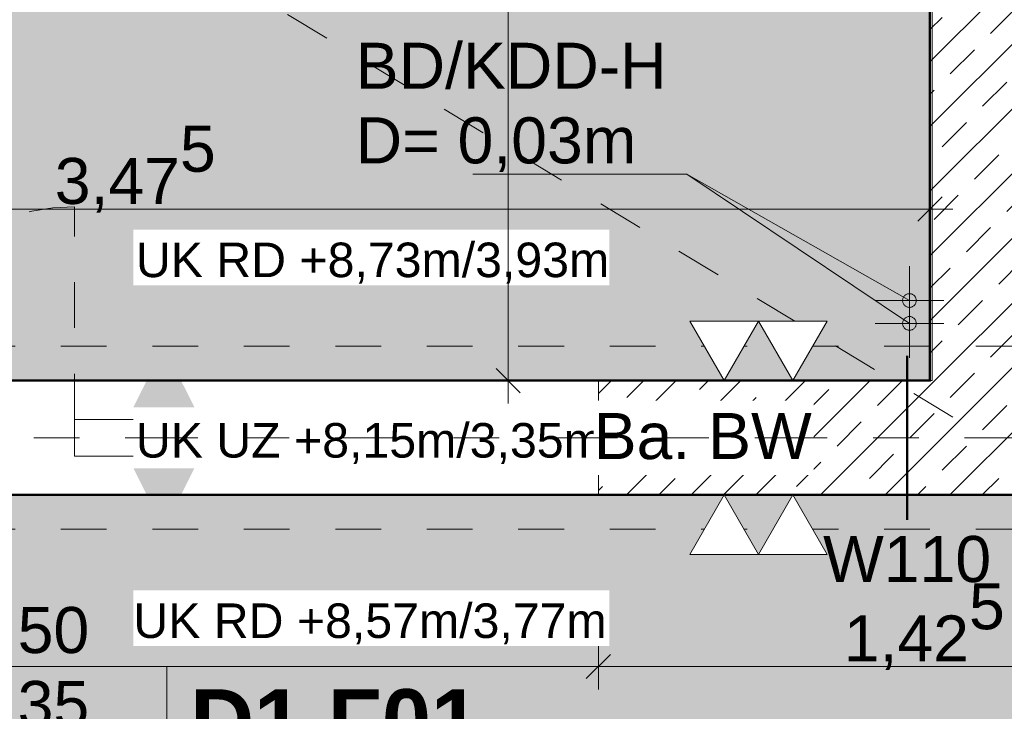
# Model space of a CAD drawing. Header units: metres. Extents: x -180 to 4, y -49 to 6.
# Tile 187 of 256: x -166.14 to -163.98, y -9.29 to -7.78. Entities that reach past the tile are written whole.
import ezdxf

# ---------------------------------------------------------------- set-up
doc = ezdxf.new("R2010")
doc.units = ezdxf.units.M
doc.header["$LTSCALE"] = 0.05
doc.header["$PDMODE"] = 1
doc.header["$PDSIZE"] = -2
for name, pattern in [('9201', [3, 2, -1]), ('Dash Style-1', [1.999894, 0.999947, -0.999947]), ('ISO-02 Strichlinie', [3.81, 3.048, -0.762]), ('Linienart-1', [2.116328, 1.058164, -1.058164]), ('Linienart-20', [2.116531, 1.058062, -1.058469]), ('Linienart-53', [5.291531, 3.175, -1.058062, 0.352704, -0.705764])]:
    doc.linetypes.add(name, pattern=pattern)
doc.layers.get('0').update_dxf_attribs({"lineweight": 25})
for name, color, linetype, lineweight, true_color in [('30 -34 Innenwände- 1 tragend', 7, 'Continuous', 13, 0xdd0806), ('30 -34 Innenwände- 4 Türen_Fenster', 7, 'Continuous', 15, 0x9955ff), ('30 -35 Decken- 1 Konstruktion-Träger- Stahlbeton', 7, 'Continuous', 13, 0x33aa00), ('30 -35 Decken- 11 Durchbruch', 5, 'Continuous', 15, 0x0000ff), ('30 -35 Decken- 2.1 Treppen Innen 2D', 7, 'Continuous', 9, 0x599559), ('70 -72 Beschriftung- 1 Beschriftung allgemein', 7, 'Continuous', 9, 0xff6633), ('70 -72 Beschriftung- 2 Beschriftung Bauteile', 7, 'Continuous', 9, 0x9999ff), ('70 -75 Raumstempel- 1 Raumstempel', 1, 'Continuous', 50, 0xff0000), ('70 -76 Bemaßung- 2 Allgemein', 7, 'Continuous', 5, 0x6666cc), ('70 -77 Revision- 2 Wolken', 7, 'Continuous', 18, 0x944cff), ('CW-Unsichtbar', 7, 'Continuous', 9, 0x599559)]:
    doc.layers.add(name, color=color, linetype=linetype, lineweight=lineweight, true_color=true_color)
for name, color, linetype, lineweight in [('70 -71 Achsen- 1 Gebäudeachsen', 7, 'Linienart-53', 18), ('70 -75 Raumstempel- 3 Wandstempel', 7, 'Continuous', 50), ('Keine', 7, 'Continuous', 9)]:
    doc.layers.add(name, color=color, linetype=linetype, lineweight=lineweight)
doc.styles.add('Arial', font='arial.ttf')
doc.styles.add('Arial (bold)', font='arialbd.ttf')
doc.dimstyles.new('k+k 1_50', dxfattribs={"dimtxt": 0.100689, "dimasz": 0.05302, "dimexe": 0.05, "dimexo": 0.15, "dimgap": 0.01, "dimtad": 1, "dimdec": 3, "dimtxsty": 'Arial', "dimblk": 'VW_SLASH', "dimblk1": 'VW_SLASH', "dimblk2": 'VW_SLASH', "dimcen": 0, "dimdle": 0.05, "dimadec": 3, "dimazin": 0, "dimtfac": 0.75, "dimtdec": 3, "dimtix": 1, "dimtmove": 0, "dimatfit": 0, "dimldrblk": 'VW_SLASH-1', "dimfxl": 0.125, "dimfxlon": 1, "dimfrac": 2, "dimtolj": 1, "dimarcsym": 0})
pattern_1 = [(45, (0, 0), (0.07071068, -0.07071068), []), (45, (0.03536, -0.03536), (0.07071068, -0.07071068), [0.075, -0.05])]
pattern_2 = [(45, (0, 0), (0.07071068, -0.07071068), []), (45, (0.03536, -0.03536), (0.07071068, -0.07071068), [0.075, -0.05])]

# ---------------------------------------------------------------- blocks, each defined once
blk = doc.blocks.new('Gruppe-7487')
at = {"layer": '30 -34 Innenwände- 4 Türen_Fenster', "flags": 128}
blk.add_lwpolyline([(0.105, 0.04), (1.25, 0.04), (1.25, -0.04), (0.105, -0.04)], close=True, dxfattribs=at)
blk = doc.blocks.new('Gruppe-7488')
at = {"layer": '30 -34 Innenwände- 4 Türen_Fenster', "color": 7, "transparency": 33554687}
blk.add_blockref('Gruppe-7487', (0, 0), dxfattribs=at)
blk = doc.blocks.new('Gruppe-7489')
at = {"layer": '30 -34 Innenwände- 4 Türen_Fenster', "linetype": 'Linienart-1'}
blk.add_line((-1.25, -0.125), (1.25, -0.125), dxfattribs=at)
blk = doc.blocks.new('Gruppe-7490')
at = {"layer": '30 -34 Innenwände- 4 Türen_Fenster', "linetype": 'Linienart-1'}
blk.add_line((-1.25, 0.125), (1.25, 0.125), dxfattribs=at)
blk = doc.blocks.new('Gruppe-7491')
at = {"layer": '30 -34 Innenwände- 1 tragend', "transparency": 33554687}
blk.add_line((1.25, -0.125), (1.25, 0.125), dxfattribs=at)
blk = doc.blocks.new('Gruppe-7492')
at = {"layer": '30 -34 Innenwände- 1 tragend', "transparency": 33554687}
blk.add_line((1.25, -0.125), (1.25, 0.125), dxfattribs=at)
blk = doc.blocks.new('Gruppe-7493')
at = {"layer": '30 -34 Innenwände- 1 tragend', "color": 7, "transparency": 33554687}
blk.add_blockref('Gruppe-7491', (0, 0), dxfattribs=at)
at = {"layer": '30 -34 Innenwände- 1 tragend', "transparency": 33554687}
blk.add_blockref('Gruppe-7492', (0, 0), dxfattribs=at)
blk = doc.blocks.new('Gruppe-7494')
at = {"layer": '30 -34 Innenwände- 4 Türen_Fenster', "linetype": 'Linienart-1'}
for centre, radius, start, end in [((-1.18, 0.04), 0.82, 0, 90), ((0.105, 0.04), 0.465, 90, 180)]:
    blk.add_arc(centre, radius, start, end, dxfattribs=at)
blk = doc.blocks.new('Gruppe-7495')
at = {"layer": '30 -34 Innenwände- 4 Türen_Fenster', "linetype": 'Linienart-1'}
for p, q in [((-1.18, 0.04), (-1.18, 0.86)), ((0.105, 0.04), (0.105, 0.505))]:
    blk.add_line(p, q, dxfattribs=at)
blk = doc.blocks.new('Gruppe-7496')
at = {"layer": '30 -34 Innenwände- 4 Türen_Fenster', "color": 7}
for name in ['Gruppe-7494', 'Gruppe-7495']:
    blk.add_blockref(name, (0, 0), dxfattribs=at)
blk = doc.blocks.new('Gruppe-7497')
at = {"layer": '30 -34 Innenwände- 4 Türen_Fenster', "color": 7}
blk.add_blockref('Gruppe-7496', (0, 0), dxfattribs=at)
at = {"layer": '30 -34 Innenwände- 4 Türen_Fenster', "color": 7, "transparency": 33554687}
for name in ['Gruppe-7490', 'Gruppe-7493', 'Gruppe-7488', 'Gruppe-7489']:
    blk.add_blockref(name, (0, 0), dxfattribs=at)
blk = doc.blocks.new('Tür (2D)-26')
at = {"layer": 'CW-Unsichtbar', "color": 7, "linetype": 'Continuous', "lineweight": 5, "transparency": 33554687}
blk.add_point((1.25, 0), dxfattribs=at)
at = {"layer": '30 -34 Innenwände- 4 Türen_Fenster', "color": 7, "transparency": 33554687}
blk.add_blockref('Gruppe-7497', (0, 0), dxfattribs=at)
at = {"layer": '30 -34 Innenwände- 4 Türen_Fenster', "color": 0, "flags": 1}
for tag in ['Detail', 'Gebäudeteil', 'Aufschlag', 'Oberlicht', 'Oberblende', 'Seitenverglasung', 'feuchtr.-geeign.', 'Türblatt_Höhe', 'Türblatt_Breite', 'Türblattdicke', 'Absenkbare_Bodendichtung', 'Antrieb', 'Gewerk', 'Geschoss_Nummer', 'Tür_ID', 'Nummer', 'Typ', 'Rettungsweg', 'Raumnummer', 'Raumname', 'Zarge_Art', 'OTS', 'Türstopper', 'U-Wert', 'g-Wert', 'Rw-Wert', 'IFC_UUID', 'instanceID']:
    blk.add_attdef(tag, (-167.371, -8.822), '', height=0.00018, dxfattribs=at)
blk = doc.blocks.new('Gruppe-9735')
at = {"layer": '30 -35 Decken- 1 Konstruktion-Träger- Stahlbeton', "color": 7, "linetype": 'Linienart-20', "lineweight": 13, "transparency": 33554687}
for p, q in [((-160.346, -8.497), (-175.221, -8.497)), ((-160.346, -8.897), (-175.221, -8.897))]:
    blk.add_line(p, q, dxfattribs=at)
at = {"layer": '30 -35 Decken- 1 Konstruktion-Träger- Stahlbeton', "color": 0, "flags": 1}
for tag in ['IFC_UUID', 'instanceID']:
    blk.add_attdef(tag, (-175.221, -8.897), '', height=0.00018, dxfattribs=at)
blk = doc.blocks.new('Gruppe-12103')
at = {"layer": 'Keine', "color": 7, "linetype": 'Continuous', "lineweight": 50, "transparency": 33554687}
blk.add_line((-164.196, -8.8763), (-164.196, -8.5178), dxfattribs=at)
at = {"layer": '70 -75 Raumstempel- 3 Wandstempel', "insert": (-164.196, -8.9117), "char_height": 0.10069, "attachment_point": 2, "line_spacing_factor": 0.96878, "style": 'Arial'}
blk.add_mtext('W110', dxfattribs=at)
blk = doc.blocks.new('Gruppe-12104')
at = {"layer": '70 -75 Raumstempel- 3 Wandstempel', "color": 7, "transparency": 33554687}
blk.add_blockref('Gruppe-12103', (0, 0), dxfattribs=at)
blk = doc.blocks.new('_01-OG1_Tragwerk (2D)')
at = {"color": 255, "lineweight": 5, "transparency": 33554687}
blk.add_wipeout([(-164.146, -8.572), (-163.896, -8.572), (-163.896, -0.322), (-164.146, -0.322)], dxfattribs=at).dxf.layer = '30 -34 Innenwände- 1 tragend'
at = {"layer": '30 -34 Innenwände- 1 tragend', "linetype": 'Continuous', "lineweight": 9, "transparency": 33554687}
h = blk.add_hatch(dxfattribs=at)
h.set_pattern_fill('Stahlbeton1 1mm SRF', style=0, pattern_type=2)
h.set_pattern_definition(pattern_1)
h.paths.add_polyline_path([(-164.146, -8.572), (-163.896, -8.572), (-163.896, -0.322), (-164.146, -0.322)])
at = {"color": 255, "lineweight": 5, "transparency": 33554687}
blk.add_wipeout([(-164.146, -8.572), (-163.896, -8.572), (-163.896, -0.322), (-164.146, -0.322)], dxfattribs=at).dxf.layer = '30 -34 Innenwände- 1 tragend'
at = {"layer": '30 -34 Innenwände- 1 tragend', "linetype": 'Continuous', "lineweight": 9, "transparency": 33554687}
h = blk.add_hatch(dxfattribs=at)
h.set_pattern_fill('Stahlbeton1  SRF', style=0, pattern_type=2)
h.set_pattern_definition(pattern_2)
h.paths.add_polyline_path([(-164.146, -8.572), (-163.896, -8.572), (-163.896, -0.322), (-164.146, -0.322)])
at = {"layer": '30 -34 Innenwände- 1 tragend', "color": 7, "linetype": 'Continuous', "lineweight": 35, "transparency": 33554687}
blk.add_line((-164.146, -0.322), (-164.146, -8.572), dxfattribs=at)
at = {"layer": '30 -34 Innenwände- 1 tragend', "transparency": 33554687}
blk.add_line((-164.146, -0.322), (-164.146, -8.572), dxfattribs=at)
at = {"color": 255, "lineweight": 5, "transparency": 33554687}
blk.add_wipeout([(-164.871, -8.822), (-164.871, -8.572), (-163.446, -8.572), (-163.446, -8.822)], dxfattribs=at).dxf.layer = '30 -34 Innenwände- 1 tragend'
at = {"layer": '30 -34 Innenwände- 1 tragend', "linetype": 'Continuous', "lineweight": 9, "transparency": 33554687}
h = blk.add_hatch(dxfattribs=at)
h.set_pattern_fill('Stahlbeton1 1mm SRF', style=0, pattern_type=2)
h.set_pattern_definition(pattern_1)
h.paths.add_polyline_path([(-164.871, -8.822), (-164.871, -8.572), (-163.446, -8.572), (-163.446, -8.822)])
at = {"color": 255, "lineweight": 5, "transparency": 33554687}
blk.add_wipeout([(-164.871, -8.572), (-164.871, -8.822), (-163.446, -8.822), (-163.446, -8.572)], dxfattribs=at).dxf.layer = '30 -34 Innenwände- 1 tragend'
at = {"layer": '30 -34 Innenwände- 1 tragend', "linetype": 'Continuous', "lineweight": 9, "transparency": 33554687}
h = blk.add_hatch(dxfattribs=at)
h.set_pattern_fill('Stahlbeton1  SRF', style=0, pattern_type=2)
h.set_pattern_definition(pattern_2)
h.paths.add_polyline_path([(-164.871, -8.572), (-164.871, -8.822), (-163.446, -8.822), (-163.446, -8.572)])
at = {"layer": '30 -34 Innenwände- 1 tragend', "color": 7, "linetype": 'Continuous', "lineweight": 35, "transparency": 33554687}
for p, q in [((-164.871, -8.572), (-164.146, -8.572)), ((-164.871, -8.822), (-163.446, -8.822))]:
    blk.add_line(p, q, dxfattribs=at)
at = {"layer": '30 -34 Innenwände- 1 tragend', "transparency": 33554687}
for p, q in [((-164.871, -8.572), (-164.146, -8.572)), ((-164.871, -8.822), (-163.446, -8.822))]:
    blk.add_line(p, q, dxfattribs=at)
at = {"layer": '30 -34 Innenwände- 4 Türen_Fenster', "color": 7, "transparency": 33554687}
blk.add_blockref('Tür (2D)-26', (-166.121, -8.697), dxfattribs=at)
at = {"layer": '30 -35 Decken- 1 Konstruktion-Träger- Stahlbeton'}
blk.add_blockref('Gruppe-9735', (0, 0), dxfattribs=at)
at = {"layer": '70 -75 Raumstempel- 3 Wandstempel'}
blk.add_blockref('Gruppe-12104', (0, 0), dxfattribs=at)
blk = doc.blocks.new('Gruppe-13124')
at = {"layer": '70 -75 Raumstempel- 1 Raumstempel', "color": 7, "linetype": 'Continuous', "lineweight": 9, "transparency": 33554687}
for p, q in [((-165.8143, -9.197), (-165.8143, -10.7347)), ((-163.6777, -9.197), (-165.8143, -9.197)), ((-163.6777, -10.7347), (-163.6777, -9.197)), ((-163.6777, -9.6438), (-165.8143, -9.6438)), ((-165.8143, -9.9659), (-164.5362, -9.9659)), ((-164.3666, -10.1363), (-164.5362, -9.9659)), ((-163.6777, -9.9659), (-164.5362, -9.9659)), ((-164.5362, -9.9659), (-164.5362, -10.7347)), ((-164.5362, -9.9659), (-163.6777, -9.9659)), ((-163.8473, -10.1363), (-163.6777, -9.9659)), ((-164.3666, -10.5643), (-164.3666, -10.1363)), ((-164.3666, -10.1363), (-163.8473, -10.1363)), ((-163.8473, -10.5643), (-163.8473, -10.1363)), ((-165.8143, -10.3503), (-164.5362, -10.3503)), ((-163.8473, -10.3503), (-164.3666, -10.3503)), ((-164.3666, -10.5643), (-164.5362, -10.7347)), ((-164.3666, -10.5643), (-163.8473, -10.5643)), ((-163.8473, -10.5643), (-163.6777, -10.7347)), ((-163.6777, -10.7347), (-165.8143, -10.7347))]:
    blk.add_line(p, q, dxfattribs=at)
for points in [[(-165.315, -10.1156), (-165.3458, -10.0623), (-165.3766, -10.1156)], [(-165.315, -10.5938), (-165.3458, -10.6471), (-165.3766, -10.5938)]]:
    blk.add_solid(points, dxfattribs=at)
at = {"layer": '70 -75 Raumstempel- 1 Raumstempel', "color": 7, "transparency": 33554687}
for s, insert, char_height, attachment_point, rotation, line_spacing_factor, style in [('D1.F01', (-165.7634, -9.3168), 0.13845, 4, 0, 0.971658, 'Arial (bold)'), ('Flur', (-165.7634, -9.4471), 0.10069, 1, 0, 0.970891, 'Arial'), ('Netto Raumfläche:', (-165.7634, -9.6745), 0.100689, 1, 0, 0.96878, 'Arial'), ('20,33m²', (-163.7166, -9.6745), 0.10069, 3, 0, 0.96878, 'Arial'), ('SB-Lasur', (-164.1069, -10.0526), 0.07552, 5, 0, 0.973705, 'Arial'), ('{\\T0.9;DE00HWAK1}', (-164.1069, -10.2473), 0.075516, 5, 0, 0.973705, 'Arial'), ('-', (-164.4515, -10.3503), 0.0755, 5, 90, 0.973705, 'Arial'), ('-', (-163.7626, -10.3503), 0.0755, 5, 90, 0.973705, 'Arial'), ('{\\T0.9;BO02ES2}', (-164.1069, -10.4553), 0.075516, 5, 0, 0.973705, 'Arial'), ('SB-Lasur', (-164.1069, -10.6508), 0.07552, 5, 0, 0.973705, 'Arial')]:
    blk.add_mtext(s, dxfattribs=dict(at, insert=insert, char_height=char_height, attachment_point=attachment_point, rotation=rotation, line_spacing_factor=line_spacing_factor, style=style))
at = {"layer": '70 -75 Raumstempel- 1 Raumstempel', "color": 7, "transparency": 33554687, "rotation": 0, "style": 'Arial'}
for s, insert, char_height, width, attachment_point, line_spacing_factor in [('LRH = 3,15m', (-165.7634, -9.8394), 0.075516, 2.046762, 1, 0.968077), ('UK RD', (-165.7693, -10.0904), 0.07552, 0.3787, 4, 0.973705), ('{\\T0.93;8,57}', (-164.6519, -10.0904), 0.075516, 0.640583, 6, 0.973705), ('m', (-164.5486, -10.0904), 0.0755, 0.105423, 6, 0.973705), ('UK FD', (-165.7693, -10.2336), 0.07552, 0.3787, 4, 0.973705), ('7,95', (-164.6519, -10.2336), 0.07552, 0.640583, 6, 0.973705), ('m', (-164.5486, -10.2336), 0.0755, 0.105423, 6, 0.973705), ('OK FFB', (-165.7693, -10.4753), 0.07552, 0.401981, 4, 0.973705), ('4,80', (-164.6519, -10.4753), 0.07552, 0.640583, 6, 0.973705), ('m', (-164.5486, -10.4753), 0.0755, 0.105423, 6, 0.973705), ('OK RB', (-165.7693, -10.6173), 0.07552, 0.401981, 4, 0.973705), ('4,60', (-164.6519, -10.6173), 0.07552, 0.640583, 6, 0.973705), ('m', (-164.5486, -10.6173), 0.0755, 0.105423, 6, 0.973705)]:
    blk.add_mtext(s, dxfattribs=dict(at, insert=insert, char_height=char_height, width=width, attachment_point=attachment_point, line_spacing_factor=line_spacing_factor))
at = {"color": 255, "linetype": 'Continuous', "lineweight": 9, "transparency": 33554687}
for points in [[(-165.3108, -10.2521), (-165.3416, -10.1988), (-165.3723, -10.2521)], [(-165.315, -10.4502), (-165.3458, -10.5035), (-165.3766, -10.4502)]]:
    blk.add_wipeout(points, dxfattribs=at).dxf.layer = '70 -75 Raumstempel- 1 Raumstempel'
at = {"layer": '70 -75 Raumstempel- 1 Raumstempel', "color": 7, "linetype": 'Continuous', "lineweight": 9, "transparency": 33554687, "flags": 128}
for points in [[(-165.3108, -10.2521), (-165.3416, -10.1988), (-165.3723, -10.2521)], [(-165.315, -10.4502), (-165.3458, -10.5035), (-165.3766, -10.4502)]]:
    blk.add_lwpolyline(points, close=True, dxfattribs=at)
blk = doc.blocks.new('Gruppe-13125')
at = {"layer": '70 -75 Raumstempel- 1 Raumstempel', "color": 7, "transparency": 33554687}
blk.add_blockref('Gruppe-13124', (0, 0), dxfattribs=at)
blk = doc.blocks.new('Gruppe-14350')
at = {"layer": '30 -35 Decken- 11 Durchbruch', "flags": 128}
blk.add_lwpolyline([(-164.206, -8.447), (-164.2059, -8.4456), (-164.2057, -8.4441), (-164.2054, -8.4427), (-164.2049, -8.4413), (-164.2042, -8.44), (-164.2035, -8.4387), (-164.2026, -8.4375), (-164.2016, -8.4364), (-164.2005, -8.4354), (-164.1993, -8.4346), (-164.1981, -8.4338), (-164.1967, -8.4332), (-164.1954, -8.4327), (-164.1939, -8.4323), (-164.1925, -8.4321), (-164.191, -8.432), (-164.1895, -8.4321), (-164.1881, -8.4323), (-164.1866, -8.4327), (-164.1853, -8.4332), (-164.1839, -8.4338), (-164.1827, -8.4346), (-164.1815, -8.4354), (-164.1804, -8.4364), (-164.1794, -8.4375), (-164.1785, -8.4387), (-164.1778, -8.44), (-164.1771, -8.4413), (-164.1766, -8.4427), (-164.1763, -8.4441), (-164.1761, -8.4456), (-164.176, -8.447), (-164.1761, -8.4485), (-164.1763, -8.45), (-164.1766, -8.4514), (-164.1771, -8.4528), (-164.1778, -8.4541), (-164.1785, -8.4554), (-164.1794, -8.4566), (-164.1804, -8.4576), (-164.1815, -8.4586), (-164.1827, -8.4595), (-164.1839, -8.4603), (-164.1853, -8.4609), (-164.1866, -8.4614), (-164.1881, -8.4618), (-164.1895, -8.462), (-164.191, -8.462), (-164.1925, -8.462), (-164.1939, -8.4618), (-164.1954, -8.4614), (-164.1967, -8.4609), (-164.1981, -8.4603), (-164.1993, -8.4595), (-164.2005, -8.4586), (-164.2016, -8.4576), (-164.2026, -8.4566), (-164.2035, -8.4554), (-164.2042, -8.4541), (-164.2049, -8.4528), (-164.2054, -8.4514), (-164.2057, -8.45), (-164.2059, -8.4485)], close=True, dxfattribs=at)
blk = doc.blocks.new('Gruppe-14351')
at = {"layer": '30 -35 Decken- 11 Durchbruch', "color": 7, "linetype": 'ISO-02 Strichlinie', "lineweight": 9, "transparency": 33554687}
for p, q in [((-164.191, -8.372), (-164.191, -8.522)), ((-164.116, -8.447), (-164.266, -8.447))]:
    blk.add_line(p, q, dxfattribs=at)
blk = doc.blocks.new('Gruppe-14353')
at = {"layer": '30 -35 Decken- 11 Durchbruch', "color": 7, "transparency": 33554687}
blk.add_blockref('Gruppe-14351', (0, 0), dxfattribs=at)
at = {"layer": '30 -35 Decken- 11 Durchbruch'}
blk.add_blockref('Gruppe-14350', (0, 0), dxfattribs=at)
blk = doc.blocks.new('Gruppe-14354')
at = {"layer": 'CW-Unsichtbar', "linetype": 'Continuous', "lineweight": 5, "transparency": 33554687}
for p in [(-164.206, -8.447), (-164.176, -8.447)]:
    blk.add_point(p, dxfattribs=at)
at = {"layer": '30 -35 Decken- 11 Durchbruch', "color": 7, "transparency": 33554687}
blk.add_blockref('Gruppe-14353', (0, 0), dxfattribs=at)
at = {"layer": '30 -35 Decken- 11 Durchbruch', "color": 0, "flags": 1}
for tag in ['prm0_value', 'prm1_value', 'prm2_value', 'prm3_value', 'prm4_value', 'prm5_value', 'prm6_value', 'prm7_value', 'IFC_UUID', 'instanceID', 'prm0_name', 'prm0_type', 'prm1_name', 'prm1_type', 'prm2_name', 'prm2_type', 'prm3_name', 'prm3_type', 'prm4_name', 'prm4_type', 'prm5_name', 'prm5_type', 'prm6_name', 'prm6_type', 'prm7_name', 'prm7_type']:
    blk.add_attdef(tag, (-164.266, -8.522), '', height=0.00018, dxfattribs=at)
blk = doc.blocks.new('Gruppe-14355')
at = {"layer": '30 -35 Decken- 11 Durchbruch', "flags": 128}
blk.add_lwpolyline([(-164.206, -8.397), (-164.2059, -8.3956), (-164.2057, -8.3941), (-164.2054, -8.3927), (-164.2049, -8.3913), (-164.2042, -8.39), (-164.2035, -8.3887), (-164.2026, -8.3875), (-164.2016, -8.3864), (-164.2005, -8.3854), (-164.1993, -8.3846), (-164.1981, -8.3838), (-164.1967, -8.3832), (-164.1954, -8.3827), (-164.1939, -8.3823), (-164.1925, -8.3821), (-164.191, -8.382), (-164.1895, -8.3821), (-164.1881, -8.3823), (-164.1866, -8.3827), (-164.1853, -8.3832), (-164.1839, -8.3838), (-164.1827, -8.3846), (-164.1815, -8.3854), (-164.1804, -8.3864), (-164.1794, -8.3875), (-164.1785, -8.3887), (-164.1778, -8.39), (-164.1771, -8.3913), (-164.1766, -8.3927), (-164.1763, -8.3941), (-164.1761, -8.3956), (-164.176, -8.397), (-164.1761, -8.3985), (-164.1763, -8.4), (-164.1766, -8.4014), (-164.1771, -8.4028), (-164.1778, -8.4041), (-164.1785, -8.4054), (-164.1794, -8.4066), (-164.1804, -8.4076), (-164.1815, -8.4086), (-164.1827, -8.4095), (-164.1839, -8.4103), (-164.1853, -8.4109), (-164.1866, -8.4114), (-164.1881, -8.4118), (-164.1895, -8.412), (-164.191, -8.412), (-164.1925, -8.412), (-164.1939, -8.4118), (-164.1954, -8.4114), (-164.1967, -8.4109), (-164.1981, -8.4103), (-164.1993, -8.4095), (-164.2005, -8.4086), (-164.2016, -8.4076), (-164.2026, -8.4066), (-164.2035, -8.4054), (-164.2042, -8.4041), (-164.2049, -8.4028), (-164.2054, -8.4014), (-164.2057, -8.4), (-164.2059, -8.3985)], close=True, dxfattribs=at)
blk = doc.blocks.new('Gruppe-14356')
at = {"layer": '30 -35 Decken- 11 Durchbruch', "color": 7, "linetype": 'ISO-02 Strichlinie', "lineweight": 9, "transparency": 33554687}
for p, q in [((-164.191, -8.322), (-164.191, -8.472)), ((-164.116, -8.397), (-164.266, -8.397))]:
    blk.add_line(p, q, dxfattribs=at)
blk = doc.blocks.new('Gruppe-14357')
at = {"layer": '30 -35 Decken- 11 Durchbruch', "insert": (-165.4016, -8.116), "char_height": 0.10069, "attachment_point": 7, "line_spacing_factor": 0.970891, "style": 'Arial'}
blk.add_mtext('BD/KDD-H \\PD= 0,03m', dxfattribs=at)
blk = doc.blocks.new('Gruppe-14358')
at = {"layer": '30 -35 Decken- 11 Durchbruch', "color": 7, "transparency": 33554687}
for name in ['Gruppe-14357', 'Gruppe-14356']:
    blk.add_blockref(name, (0, 0), dxfattribs=at)
at = {"layer": '30 -35 Decken- 11 Durchbruch'}
blk.add_blockref('Gruppe-14355', (0, 0), dxfattribs=at)
blk = doc.blocks.new('Gruppe-14359')
at = {"layer": 'CW-Unsichtbar', "linetype": 'Continuous', "lineweight": 5, "transparency": 33554687}
for p in [(-164.206, -8.397), (-164.176, -8.397)]:
    blk.add_point(p, dxfattribs=at)
at = {"layer": '30 -35 Decken- 11 Durchbruch', "color": 7, "transparency": 33554687}
blk.add_blockref('Gruppe-14358', (0, 0), dxfattribs=at)
at = {"layer": '30 -35 Decken- 11 Durchbruch', "color": 0, "flags": 1}
for tag in ['prm0_value', 'prm1_value', 'prm2_value', 'prm3_value', 'prm4_value', 'prm5_value', 'prm6_value', 'prm7_value', 'IFC_UUID', 'instanceID', 'prm0_name', 'prm0_type', 'prm1_name', 'prm1_type', 'prm2_name', 'prm2_type', 'prm3_name', 'prm3_type', 'prm4_name', 'prm4_type', 'prm5_name', 'prm5_type', 'prm6_name', 'prm6_type', 'prm7_name', 'prm7_type']:
    blk.add_attdef(tag, (-165.4016, -8.472), '', height=0.00018, dxfattribs=at)
blk = doc.blocks.new('Gruppe-14426')
at = {"layer": '30 -35 Decken- 2.1 Treppen Innen 2D', "linetype": '9201', "transparency": 33554687, "flags": 128}
blk.add_lwpolyline([(-167.6911, -8.572), (-164.1411, -8.572), (-164.1411, -6.182), (-165.6911, -6.182), (-165.6911, -6.242), (-166.1411, -6.242), (-166.1411, -6.182), (-167.6911, -6.182)], close=True, dxfattribs=at)
at = {"layer": '30 -35 Decken- 2.1 Treppen Innen 2D', "transparency": 33554687, "flags": 128}
blk.add_lwpolyline([(-167.6911, -8.572), (-164.1411, -8.572), (-164.1411, -6.327), (-165.6911, -6.327), (-165.6911, -6.242), (-166.1411, -6.242), (-166.1411, -6.327), (-167.6911, -6.327)], close=True, dxfattribs=at)
blk = doc.blocks.new('_OG1_2D (2D)')
at = {"layer": '70 -75 Raumstempel- 1 Raumstempel', "linetype": 'Continuous', "lineweight": 0, "true_color": 0xff0000}
for points in [[(-167.69599996, -0.64704198), (-164.14599996, -0.64704198), (-164.14599996, -8.57204198), (-167.62099996, -8.57204198), (-167.62099996, -8.49704198), (-167.69599996, -8.49704198)], [(-160.34599996, -8.82204198), (-160.34599996, -11.49704198), (-160.42099996, -11.49704198), (-160.42099996, -11.57204198), (-167.62099996, -11.57204198), (-167.62099996, -11.49704198), (-167.74599996, -11.49704198), (-167.74599996, -8.89704198), (-167.62099996, -8.89704198), (-167.62099996, -8.82204198)]]:
    blk.add_hatch(color=1, dxfattribs=at).paths.add_polyline_path(points)
at = {"layer": '30 -35 Decken- 11 Durchbruch'}
for p, q in [((-164.6775033, -8.12053865), (-165.14540074, -8.12053865)), ((-164.19099996, -8.39704198), (-164.6775033, -8.12053865)), ((-164.19099996, -8.44704198), (-164.6775033, -8.12053865))]:
    blk.add_line(p, q, dxfattribs=at)
at = {"layer": '70 -72 Beschriftung- 1 Beschriftung allgemein', "linetype": 'Dash Style-1'}
blk.add_line((-167.94599996, -6.32204198), (-164.02099996, -8.69704198), dxfattribs=at)
at = {"layer": '70 -75 Raumstempel- 1 Raumstempel', "flags": 128}
for points in [[(-167.69599996, -0.64704198), (-164.14599996, -0.64704198), (-164.14599996, -8.57204198), (-167.62099996, -8.57204198), (-167.62099996, -8.49704198), (-167.69599996, -8.49704198)], [(-160.34599996, -8.82204198), (-160.34599996, -11.49704198), (-160.42099996, -11.49704198), (-160.42099996, -11.57204198), (-167.62099996, -11.57204198), (-167.62099996, -11.49704198), (-167.74599996, -11.49704198), (-167.74599996, -8.89704198), (-167.62099996, -8.89704198), (-167.62099996, -8.82204198)]]:
    blk.add_lwpolyline(points, close=True, dxfattribs=at)
at = {"layer": '30 -35 Decken- 11 Durchbruch'}
for name in ['Gruppe-14359', 'Gruppe-14354']:
    blk.add_blockref(name, (0, 0), dxfattribs=at)
at = {"layer": '70 -75 Raumstempel- 1 Raumstempel', "transparency": 33554687}
blk.add_blockref('Gruppe-13125', (0, 0), dxfattribs=at)
at = {"layer": 'Keine', "color": 7}
blk.add_blockref('Gruppe-14426', (0, 0), dxfattribs=at)
blk = doc.blocks.new('VW_SLASH')
at = {"color": 0, "linetype": 'ByBlock', "lineweight": -2, "transparency": 16777216}
blk.add_line((0.943, 0), (-1, 0), dxfattribs=at)
at = {"color": 0, "lineweight": 20, "transparency": 16777216, "flags": 128}
blk.add_lwpolyline([(0.5, 0.5), (-0.5, -0.5)], dxfattribs=at)
blk = doc.blocks.new('*D18755')
at = {"layer": '70 -76 Bemaßung- 2 Allgemein', "color": 0, "lineweight": -2}
for p, q in [((-167.621, -8.322), (-167.621, -8.147)), ((-164.146, -8.322), (-164.146, -8.147)), ((-164.199, -8.197), (-167.568, -8.197))]:
    blk.add_line(p, q, dxfattribs=at)
at = {"layer": 'Defpoints', "color": 0}
for p in [(-167.621, -8.197), (-167.621, -8.497), (-164.146, -8.497)]:
    blk.add_point(p, dxfattribs=at)
at = {"layer": '70 -76 Bemaßung- 2 Allgemein', "color": 0, "lineweight": -2, "xscale": 0.05302001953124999, "yscale": 0.05302001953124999, "zscale": 0.05302001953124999, "rotation": 180}
blk.add_blockref('VW_SLASH', (-167.621, -8.197), dxfattribs=at)
at = {"layer": '70 -76 Bemaßung- 2 Allgemein', "color": 0, "lineweight": -2, "xscale": 0.05302001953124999, "yscale": 0.05302001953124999, "zscale": 0.05302001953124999}
blk.add_blockref('VW_SLASH', (-164.146, -8.197), dxfattribs=at)
at = {"layer": '70 -76 Bemaßung- 2 Allgemein', "color": 0, "insert": (-165.8835, -8.1098), "char_height": 0.100689, "attachment_point": 5, "style": 'Arial'}
blk.add_mtext('\\A1;3,47\\S5^ ;', dxfattribs=at)
blk = doc.blocks.new('VW_SLASH-1')
at = {"color": 0, "linetype": 'ByBlock', "lineweight": -2, "transparency": 16777216}
blk.add_line((0.943, 0), (-1, 0), dxfattribs=at)
at = {"color": 0, "lineweight": 5, "transparency": 16777216, "flags": 128}
blk.add_lwpolyline([(0.5, 0.5), (-0.5, -0.5)], dxfattribs=at)
blk = doc.blocks.new('*D18763')
at = {"layer": '70 -76 Bemaßung- 2 Allgemein', "color": 0, "lineweight": -2}
for p, q in [((-164.146, -6.307), (-164.146, -6.132)), ((-163.896, -6.307), (-163.896, -6.132)), ((-163.949, -6.182), (-164.093, -6.182))]:
    blk.add_line(p, q, dxfattribs=at)
at = {"layer": 'Defpoints', "color": 0}
for p in [(-164.146, -6.182), (-163.896, -6.732), (-164.146, -8.782)]:
    blk.add_point(p, dxfattribs=at)
at = {"layer": '70 -76 Bemaßung- 2 Allgemein', "color": 0, "lineweight": -2, "xscale": 0.05302001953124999, "yscale": 0.05302001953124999, "zscale": 0.05302001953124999, "rotation": 180}
blk.add_blockref('VW_SLASH', (-164.146, -6.182), dxfattribs=at)
at = {"layer": '70 -76 Bemaßung- 2 Allgemein', "color": 0, "lineweight": -2, "xscale": 0.05302001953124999, "yscale": 0.05302001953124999, "zscale": 0.05302001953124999}
blk.add_blockref('VW_SLASH', (-163.896, -6.182), dxfattribs=at)
at = {"layer": '70 -76 Bemaßung- 2 Allgemein', "color": 0, "insert": (-164.021, -6.1206), "char_height": 0.10069, "attachment_point": 5, "style": 'Arial'}
blk.add_mtext('\\A1;25', dxfattribs=at)
blk = doc.blocks.new('*D18787')
at = {"layer": '70 -76 Bemaßung- 2 Allgemein', "color": 0, "lineweight": -2}
for p, q in [((-167.371, -9.072), (-167.371, -9.247)), ((-164.871, -9.072), (-164.871, -9.247)), ((-164.924, -9.197), (-167.318, -9.197))]:
    blk.add_line(p, q, dxfattribs=at)
at = {"layer": 'Defpoints', "color": 0}
for p in [(-167.371, -8.822), (-164.871, -8.822), (-167.371, -9.197)]:
    blk.add_point(p, dxfattribs=at)
at = {"layer": '70 -76 Bemaßung- 2 Allgemein', "color": 0, "lineweight": -2, "xscale": 0.05302001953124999, "yscale": 0.05302001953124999, "zscale": 0.05302001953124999, "rotation": 180}
blk.add_blockref('VW_SLASH', (-167.371, -9.197), dxfattribs=at)
at = {"layer": '70 -76 Bemaßung- 2 Allgemein', "color": 0, "lineweight": -2, "xscale": 0.05302001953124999, "yscale": 0.05302001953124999, "zscale": 0.05302001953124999}
blk.add_blockref('VW_SLASH', (-164.871, -9.197), dxfattribs=at)
at = {"layer": '70 -76 Bemaßung- 2 Allgemein', "color": 0, "insert": (-166.121, -9.1266), "char_height": 0.10069, "attachment_point": 5, "style": 'Arial'}
blk.add_mtext('\\A1;2,50', dxfattribs=at)
blk = doc.blocks.new('*D18788')
at = {"layer": '70 -76 Bemaßung- 2 Allgemein', "color": 0, "lineweight": -2}
for p, q in [((-164.871, -9.072), (-164.871, -9.247)), ((-163.446, -9.072), (-163.446, -9.247)), ((-163.499, -9.197), (-164.818, -9.197))]:
    blk.add_line(p, q, dxfattribs=at)
at = {"layer": 'Defpoints', "color": 0}
for p in [(-164.871, -8.822), (-163.446, -8.822), (-164.871, -9.197)]:
    blk.add_point(p, dxfattribs=at)
at = {"layer": '70 -76 Bemaßung- 2 Allgemein', "color": 0, "lineweight": -2, "xscale": 0.05302001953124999, "yscale": 0.05302001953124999, "zscale": 0.05302001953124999, "rotation": 180}
blk.add_blockref('VW_SLASH', (-164.871, -9.197), dxfattribs=at)
at = {"layer": '70 -76 Bemaßung- 2 Allgemein', "color": 0, "lineweight": -2, "xscale": 0.05302001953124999, "yscale": 0.05302001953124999, "zscale": 0.05302001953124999}
blk.add_blockref('VW_SLASH', (-163.446, -9.197), dxfattribs=at)
at = {"layer": '70 -76 Bemaßung- 2 Allgemein', "color": 0, "insert": (-164.1585, -9.1098), "char_height": 0.100689, "attachment_point": 5, "style": 'Arial'}
blk.add_mtext('\\A1;1,42\\S5^ ;', dxfattribs=at)
blk = doc.blocks.new('Gruppe-16193')
at = {"layer": '70 -76 Bemaßung- 2 Allgemein', "color": 7, "linetype": 'Continuous'}
blk.add_solid([(-165.8876, -8.3635), (-165.821, -8.497), (-165.7541, -8.3636)], dxfattribs=at)
at = {"color": 255}
blk.add_wipeout([(-165.8876, -8.3635), (-164.8473, -8.3635), (-164.8473, -8.2418), (-165.8876, -8.2418)], dxfattribs=at).dxf.layer = '70 -76 Bemaßung- 2 Allgemein'
at = {"layer": '70 -76 Bemaßung- 2 Allgemein', "insert": (-164.8473, -8.36), "char_height": 0.075516, "attachment_point": 9, "line_spacing_factor": 0.973705, "style": 'Arial'}
blk.add_mtext('UK RD +8,73m/3,93m', dxfattribs=at)
blk = doc.blocks.new('Gruppe-16194')
at = {"layer": '70 -76 Bemaßung- 2 Allgemein', "color": 7, "linetype": 'Continuous'}
blk.add_solid([(-165.8876, -9.0306), (-165.821, -8.897), (-165.7541, -9.0305)], dxfattribs=at)
at = {"color": 255}
blk.add_wipeout([(-165.8876, -9.1523), (-164.8473, -9.1523), (-164.8473, -9.0306), (-165.8876, -9.0306)], dxfattribs=at).dxf.layer = '70 -76 Bemaßung- 2 Allgemein'
at = {"layer": '70 -76 Bemaßung- 2 Allgemein', "insert": (-165.8876, -9.1487), "char_height": 0.075516, "attachment_point": 7, "line_spacing_factor": 0.973705, "style": 'Arial'}
blk.add_mtext('UK RD +8,57m/3,77m', dxfattribs=at)
blk = doc.blocks.new('Gruppe-16318')
at = {"color": 255}
blk.add_wipeout([(-165.8876, -8.7579), (-164.8591, -8.7579), (-164.8591, -8.6362), (-165.8876, -8.6362)], dxfattribs=at).dxf.layer = '70 -76 Bemaßung- 2 Allgemein'
at = {"layer": '70 -76 Bemaßung- 2 Allgemein', "color": 7, "linetype": 'Continuous'}
for points in [[(-165.8876, -8.6306), (-165.821, -8.497), (-165.7541, -8.6305)], [(-165.8876, -8.7635), (-165.821, -8.897), (-165.7541, -8.7636)]]:
    blk.add_solid(points, dxfattribs=at)
at = {"layer": '70 -76 Bemaßung- 2 Allgemein', "insert": (-164.8591, -8.7544), "char_height": 0.075516, "attachment_point": 9, "line_spacing_factor": 0.973705, "style": 'Arial'}
blk.add_mtext('UK UZ +8,15m/3,35m', dxfattribs=at)
blk = doc.blocks.new('Gruppe-16320')
at = {"layer": '70 -76 Bemaßung- 2 Allgemein'}
blk.add_blockref('Gruppe-16194', (0, 0), dxfattribs=at)
at = {"layer": '70 -77 Revision- 2 Wolken'}
blk.add_blockref('Gruppe-16193', (0, 0), dxfattribs=at)
at = {"layer": '70 -76 Bemaßung- 2 Allgemein'}
blk.add_blockref('Gruppe-16318', (0, 0), dxfattribs=at)
blk = doc.blocks.new('Gruppe-16346')
at = {"color": 255, "linetype": 'Continuous', "lineweight": 9}
blk.add_wipeout([(-164.521, -8.4421), (-164.596, -8.572), (-164.671, -8.4421)], dxfattribs=at).dxf.layer = '70 -72 Beschriftung- 2 Beschriftung Bauteile'
at = {"layer": '70 -72 Beschriftung- 2 Beschriftung Bauteile', "linetype": 'Continuous', "lineweight": 9, "flags": 128}
blk.add_lwpolyline([(-164.521, -8.4421), (-164.596, -8.572), (-164.671, -8.4421)], close=True, dxfattribs=at)
at = {"color": 255, "linetype": 'Continuous', "lineweight": 9}
blk.add_wipeout([(-164.371, -8.4421), (-164.446, -8.572), (-164.521, -8.4421)], dxfattribs=at).dxf.layer = '70 -72 Beschriftung- 2 Beschriftung Bauteile'
at = {"layer": '70 -72 Beschriftung- 2 Beschriftung Bauteile', "linetype": 'Continuous', "lineweight": 9, "flags": 128}
blk.add_lwpolyline([(-164.371, -8.4421), (-164.446, -8.572), (-164.521, -8.4421)], close=True, dxfattribs=at)
at = {"layer": '70 -72 Beschriftung- 2 Beschriftung Bauteile', "linetype": 'Continuous', "lineweight": 5}
blk.add_point((-164.521, -8.572), dxfattribs=at)
blk = doc.blocks.new('Gruppe-16347')
at = {"color": 255, "linetype": 'Continuous', "lineweight": 9}
blk.add_wipeout([(-164.521, -8.9519), (-164.596, -8.822), (-164.671, -8.9519)], dxfattribs=at).dxf.layer = '70 -72 Beschriftung- 2 Beschriftung Bauteile'
at = {"layer": '70 -72 Beschriftung- 2 Beschriftung Bauteile', "linetype": 'Continuous', "lineweight": 9, "flags": 128}
blk.add_lwpolyline([(-164.521, -8.9519), (-164.596, -8.822), (-164.671, -8.9519)], close=True, dxfattribs=at)
at = {"color": 255, "linetype": 'Continuous', "lineweight": 9}
blk.add_wipeout([(-164.371, -8.9519), (-164.446, -8.822), (-164.521, -8.9519)], dxfattribs=at).dxf.layer = '70 -72 Beschriftung- 2 Beschriftung Bauteile'
at = {"layer": '70 -72 Beschriftung- 2 Beschriftung Bauteile', "linetype": 'Continuous', "lineweight": 9, "flags": 128}
blk.add_lwpolyline([(-164.371, -8.9519), (-164.446, -8.822), (-164.521, -8.9519)], close=True, dxfattribs=at)
at = {"layer": '70 -72 Beschriftung- 2 Beschriftung Bauteile', "linetype": 'Continuous', "lineweight": 5}
blk.add_point((-164.521, -8.822), dxfattribs=at)
blk = doc.blocks.new('Gruppe-16357')
at = {"layer": '70 -72 Beschriftung- 2 Beschriftung Bauteile', "color": 7}
for name in ['Gruppe-16346', 'Gruppe-16347']:
    blk.add_blockref(name, (0, 0), dxfattribs=at)
blk = doc.blocks.new('Gruppe-16471')
at = {"color": 255}
blk.add_wipeout([(-164.8812, -8.7782), (-164.4, -8.7782), (-164.4, -8.6159), (-164.8812, -8.6159)], dxfattribs=at).dxf.layer = '70 -75 Raumstempel- 3 Wandstempel'
at = {"layer": '70 -75 Raumstempel- 3 Wandstempel', "insert": (-164.8812, -8.6429), "char_height": 0.10069, "attachment_point": 1, "line_spacing_factor": 0.970891, "style": 'Arial'}
blk.add_mtext('Ba. BW', dxfattribs=at)
blk = doc.blocks.new('Gruppe-16572')
at = {"layer": '70 -76 Bemaßung- 2 Allgemein', "insert": (-166.121, -9.2882), "char_height": 0.10069, "width": 1.030634, "attachment_point": 5, "line_spacing_factor": 0.970891, "style": 'Arial'}
blk.add_mtext('3,35', dxfattribs=at)
blk = doc.blocks.new('*D20319')
at = {"layer": '70 -76 Bemaßung- 2 Allgemein', "color": 0, "lineweight": -2}
for p, q in [((-164.9432, -6.312), (-165.1182, -6.312)), ((-165.0682, -8.519), (-165.0682, -6.3651)), ((-164.9432, -8.572), (-165.1182, -8.572))]:
    blk.add_line(p, q, dxfattribs=at)
at = {"layer": 'Defpoints', "color": 0}
for p in [(-165.0682, -6.312), (-164.156, -6.312), (-164.146, -8.572)]:
    blk.add_point(p, dxfattribs=at)
at = {"layer": '70 -76 Bemaßung- 2 Allgemein', "color": 0, "lineweight": -2, "xscale": 0.05302001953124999, "yscale": 0.05302001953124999, "zscale": 0.05302001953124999}
for p, rotation in [((-165.0682, -6.312), 90), ((-165.0682, -8.572), 270)]:
    blk.add_blockref('VW_SLASH', p, dxfattribs=dict(at, rotation=rotation))
at = {"layer": '70 -76 Bemaßung- 2 Allgemein', "color": 0, "insert": (-165.1386, -7.442), "char_height": 0.10069, "attachment_point": 5, "rotation": 90, "style": 'Arial'}
blk.add_mtext('\\A1;2,26', dxfattribs=at)
blk = doc.blocks.new('_Achsen (3D)')
at = {"layer": '70 -71 Achsen- 1 Gebäudeachsen', "transparency": 33554687}
blk.add_line((-179.668, -8.697), (3.826, -8.697), dxfattribs=at)
blk = doc.blocks.new('Gruppe-15551')
at = {"layer": '70 -76 Bemaßung- 2 Allgemein'}
dim = blk.add_aligned_dim(p1=(-164.146, -8.497), p2=(-167.621, -8.497), distance=-0.3, text='3,47\\S5^ ;', dimstyle='k+k 1_50', override={"dimtxt": 0.100689, "dimgap": 0.01, "dimpost": '<>', "dimtxsty": 'Arial', "dimtmove": 2}, dxfattribs=at)
dim.commit()
dim.dimension.update_dxf_attribs({"geometry": '*D18755', "text_midpoint": (-165.8835, -8.1098)})
blk = doc.blocks.new('Gruppe-15553')
at = {"layer": '70 -76 Bemaßung- 2 Allgemein'}
dim = blk.add_linear_dim(base=(-164.146, -6.182), p1=(-163.896, -6.732), p2=(-164.146, -8.782), text='25', dimstyle='k+k 1_50', override={"dimtxt": 0.100689, "dimgap": 0.01, "dimpost": '<>', "dimtxsty": 'Arial', "dimtmove": 2}, dxfattribs=at)
dim.commit()
dim.dimension.update_dxf_attribs({"geometry": '*D18763', "text_midpoint": (-164.021, -6.1206)})
blk = doc.blocks.new('Gruppe-15557')
at = {"layer": '70 -76 Bemaßung- 2 Allgemein'}
for p1, p2, text, picture, middle in [((-164.871, -8.822), (-167.371, -8.822), '2,50', '*D18787', (-166.121, -9.1266)), ((-163.446, -8.822), (-164.871, -8.822), '1,42\\S5^ ;', '*D18788', (-164.1585, -9.1098))]:
    dim = blk.add_aligned_dim(p1=p1, p2=p2, distance=0.375, text=text, dimstyle='k+k 1_50', override={"dimtxt": 0.100689, "dimgap": 0.01, "dimpost": '<>', "dimtxsty": 'Arial', "dimtmove": 2}, dxfattribs=at)
    dim.commit()
    dim.dimension.update_dxf_attribs({"geometry": picture, "text_midpoint": middle})
blk = doc.blocks.new('Gruppe-16684')
at = {"layer": '70 -76 Bemaßung- 2 Allgemein'}
dim = blk.add_linear_dim(base=(-165.0682, -6.312), p1=(-164.146, -8.572), p2=(-164.156, -6.312), angle=270, text='2,26', dimstyle='k+k 1_50', override={"dimtxt": 0.100689, "dimgap": 0.01, "dimpost": '<>', "dimtxsty": 'Arial', "dimtmove": 2}, dxfattribs=at)
dim.commit()
dim.dimension.update_dxf_attribs({"geometry": '*D20319', "text_midpoint": (-165.1386, -7.442)})
blk = doc.blocks.new('_OG1_2D Bemaßung_ Beschriftung (2D)')
at = {"layer": '70 -76 Bemaßung- 2 Allgemein'}
for name in ['Gruppe-15553', 'Gruppe-15551', 'Gruppe-15557']:
    blk.add_blockref(name, (0, 0), dxfattribs=at)
at = {"layer": '30 -35 Decken- 1 Konstruktion-Träger- Stahlbeton', "color": 7}
blk.add_blockref('Gruppe-16320', (0, 0), dxfattribs=at)
at = {"layer": '70 -72 Beschriftung- 1 Beschriftung allgemein', "color": 7}
blk.add_blockref('Gruppe-16357', (0, 0), dxfattribs=at)
at = {"layer": '70 -75 Raumstempel- 3 Wandstempel', "color": 7}
blk.add_blockref('Gruppe-16471', (0, 0), dxfattribs=at)
at = {"layer": '70 -76 Bemaßung- 2 Allgemein', "color": 7}
blk.add_blockref('Gruppe-16572', (0, 0), dxfattribs=at)
at = {"layer": '70 -76 Bemaßung- 2 Allgemein'}
blk.add_blockref('Gruppe-16684', (0, 0), dxfattribs=at)

msp = doc.modelspace()

# ---------------------------------------------------------------- block references
at = {"layer": 'Keine', "color": 1}
msp.add_blockref('_01-OG1_Tragwerk (2D)', (0, 0), dxfattribs=at)

# ---------------------------------------------------------------- next in the draw order: block references
msp.add_blockref('_OG1_2D (2D)', (0, 0), dxfattribs=at)

# ---------------------------------------------------------------- next in the draw order: block references
msp.add_blockref('_OG1_2D Bemaßung_ Beschriftung (2D)', (0, 0), dxfattribs=at)

# ---------------------------------------------------------------- next in the draw order: block references
msp.add_blockref('_Achsen (3D)', (0, 0), dxfattribs=at)

doc.saveas('drawing.dxf')
